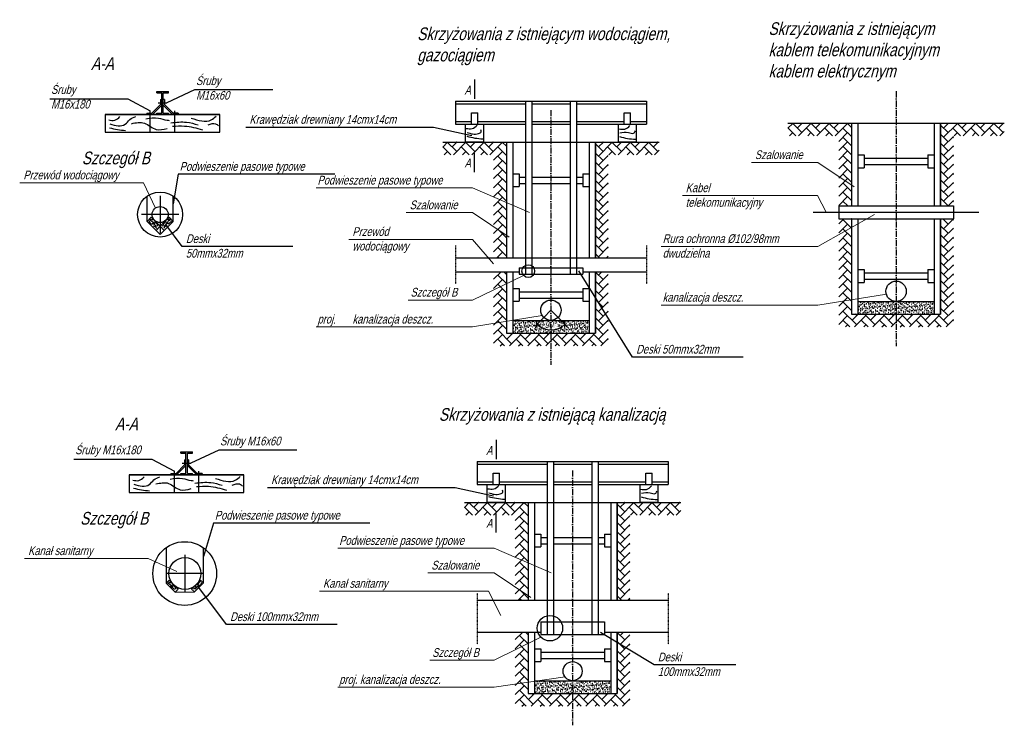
# Model space of a CAD drawing. Header units: millimetres. Extents: x 219013 to 219787, y -101902 to -101348.
import ezdxf

# ---------------------------------------------------------------- set-up
doc = ezdxf.new("R2010")
doc.units = ezdxf.units.MM
doc.linetypes.add('ACAD_ISO10W100', pattern=[18, 12, -3, 0, -3])
doc.layers.add('Przełącze sanitarne', color=22, linetype='Continuous')
doc.layers.add('Wymiarowanie', color=250, linetype='Continuous')
doc.styles.add('GEO-INFO', font='GEO-INFO.SHX', dxfattribs={"width": 0.8, "oblique": 15.000035})

msp = doc.modelspace()

# ---------------------------------------------------------------- hatches: boundary and pattern name
at = {"layer": 'Wymiarowanie'}
h = msp.add_hatch(dxfattribs=at)
h.set_pattern_fill('AR-HBONE', scale=0.05)
h.set_pattern_definition([(45, (-61019.707, -229448.671), (7e-16, 7.1842049), [15.24, -5.08]), (135, (-61016.1147, -229445.079), (7e-16, 7.1842049), [15.24, -5.08])])
h.paths.add_polyline_path([(219656.68, -101494.49), (219666.68, -101494.49), (219666.68, -101429.49), (219616.68, -101429.49), (219616.68, -101439.49), (219656.68, -101439.49)])
h.paths.add_polyline_path([(219736.68, -101494.49), (219746.68, -101494.49), (219746.68, -101439.49), (219786.68, -101439.49), (219786.68, -101429.49), (219736.68, -101429.49)])
h.paths.add_polyline_path([(219746.68, -101504.49), (219736.68, -101504.49), (219736.68, -101579.49), (219666.68, -101579.49), (219666.68, -101504.49), (219656.68, -101504.49), (219656.68, -101589.49), (219746.68, -101589.49)])
h = msp.add_hatch(dxfattribs=at)
h.set_pattern_fill('AR-HBONE', scale=0.05)
h.set_pattern_definition([(45, (-61290.758, -229463.4856), (7e-16, 7.1842049), [15.24, -5.08]), (135, (-61287.166, -229459.8935), (7e-16, 7.1842049), [15.24, -5.08])])
h.paths.add_polyline_path([(219385.63, -101535.15), (219395.63, -101535.15), (219395.63, -101444.31), (219345.63, -101444.31), (219345.63, -101454.31), (219385.63, -101454.31)])
h.paths.add_polyline_path([(219475.63, -101546.15), (219465.63, -101546.15), (219465.63, -101594.31), (219395.63, -101594.31), (219395.63, -101546.15), (219385.63, -101546.15), (219385.63, -101604.31), (219475.63, -101604.31)])
h.paths.add_polyline_path([(219465.63, -101535.15), (219475.63, -101535.15), (219475.63, -101454.31), (219515.63, -101454.31), (219515.63, -101444.31), (219465.63, -101444.31)])
h = msp.add_hatch(dxfattribs=at)
h.set_pattern_fill('AR-SAND', scale=0.05)
h.set_pattern_definition([(37.5, (-61019.7068, -229448.6709), (-0.080001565, 2.447066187), [0, -1.9304, 0, -2.159, 0, -2.06375]), (7.5, (-61019.7068, -229448.671), (2.247616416, 3.584125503), [0, -1.0414, 0, -1.7399, 0, -0.66675]), (327.5, (-61021.269, -229448.6709), (3.954961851, 0.007185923), [0, -0.635, 0, -2.286, 0, -2.9845]), (317.5, (-61021.269, -229448.671), (3.817782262, 1.114646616), [0, -0.3175, 0, -1.4986, 0, -1.7145])])
h.paths.add_polyline_path([(219731.68, -101569.49), (219701.68, -101569.49), (219701.68, -101579.49), (219731.68, -101579.49)])
h.paths.add_polyline_path([(219701.68, -101569.49), (219684.45, -101569.49), (219671.68, -101570.98), (219671.68, -101579.49), (219701.68, -101579.49)])
h.paths.add_polyline_path([(219684.45, -101569.49), (219671.68, -101569.49), (219671.68, -101570.98)], flags=17)
h = msp.add_hatch(dxfattribs=at)
h.set_pattern_fill('AR-SAND', scale=0.05)
h.set_pattern_definition([(37.5, (-61290.758, -229463.4856), (-0.080001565, 2.447066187), [0, -1.9304, 0, -2.159, 0, -2.06375]), (7.5, (-61290.758, -229463.4856), (2.247616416, 3.584125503), [0, -1.0414, 0, -1.7399, 0, -0.66675]), (327.5, (-61292.3202, -229463.4856), (3.954961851, 0.007185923), [0, -0.635, 0, -2.286, 0, -2.9845]), (317.5, (-61292.3202, -229463.4856), (3.817782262, 1.114646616), [0, -0.3175, 0, -1.4986, 0, -1.7145])])
h.paths.add_polyline_path([(219413.4, -101584.31), (219400.63, -101584.31), (219400.63, -101585.79)], flags=17)
edge = h.paths.add_edge_path()
edge.add_arc((219430.63, -101578.65), 8, 225, 270)
edge.add_line((219430.63, -101586.65), (219430.63, -101594.31))
edge.add_line((219430.63, -101594.31), (219400.63, -101594.31))
edge.add_line((219400.63, -101594.31), (219400.63, -101585.79))
edge.add_line((219400.63, -101585.79), (219413.4, -101584.31))
edge.add_line((219413.4, -101584.31), (219424.98, -101584.31))
edge = h.paths.add_edge_path()
edge.add_arc((219430.63, -101578.65), 8, 270, 315)
edge.add_line((219436.29, -101584.31), (219460.63, -101584.31))
edge.add_line((219460.63, -101584.31), (219460.63, -101594.31))
edge.add_line((219460.63, -101594.31), (219430.63, -101594.31))
edge.add_line((219430.63, -101594.31), (219430.63, -101586.65))
h = msp.add_hatch(dxfattribs=at)
h.set_pattern_fill('AR-HBONE', scale=0.05)
h.set_pattern_definition([(45, (-61273.74, -229746.297), (7e-16, 7.1842049), [15.24, -5.08]), (135, (-61270.148, -229742.705), (7e-16, 7.1842049), [15.24, -5.08])])
h.paths.add_polyline_path([(219492.65, -101828.96), (219482.65, -101828.96), (219482.65, -101877.12), (219412.65, -101877.12), (219412.65, -101828.96), (219402.65, -101828.96), (219402.65, -101887.12), (219492.65, -101887.12)])
h.paths.add_polyline_path([(219402.65, -101803.96), (219412.65, -101803.96), (219412.65, -101727.12), (219362.65, -101727.12), (219362.65, -101737.12), (219402.65, -101737.12)])
h.paths.add_polyline_path([(219482.65, -101803.96), (219492.65, -101803.96), (219492.65, -101737.12), (219532.65, -101737.12), (219532.65, -101727.12), (219482.65, -101727.12)])
h = msp.add_hatch(dxfattribs=at)
h.set_pattern_fill('AR-SAND', scale=0.05)
h.set_pattern_definition([(37.5, (-61273.7402, -229746.297), (-0.080001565, 2.447066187), [0, -1.9304, 0, -2.159, 0, -2.06375]), (7.5, (-61273.7402, -229746.297), (2.247616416, 3.584125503), [0, -1.0414, 0, -1.7399, 0, -0.66675]), (327.5, (-61275.3023, -229746.297), (3.954961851, 0.007185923), [0, -0.635, 0, -2.286, 0, -2.9845]), (317.5, (-61275.3023, -229746.297), (3.817782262, 1.114646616), [0, -0.3175, 0, -1.4986, 0, -1.7145])])
h.paths.add_polyline_path([(219430.42, -101867.12), (219417.65, -101867.12), (219417.65, -101868.6)], flags=17)
edge = h.paths.add_edge_path()
edge.add_arc((219447.65, -101861.46), 8, 225, 270)
edge.add_line((219447.65, -101869.46), (219447.65, -101877.12))
edge.add_line((219447.65, -101877.12), (219417.65, -101877.12))
edge.add_line((219417.65, -101877.12), (219417.65, -101868.6))
edge.add_line((219417.65, -101868.6), (219430.42, -101867.12))
edge.add_line((219430.42, -101867.12), (219441.99, -101867.12))
edge = h.paths.add_edge_path()
edge.add_arc((219447.65, -101861.46), 8, 270, 315)
edge.add_line((219453.31, -101867.12), (219477.65, -101867.12))
edge.add_line((219477.65, -101867.12), (219477.65, -101877.12))
edge.add_line((219477.65, -101877.12), (219447.65, -101877.12))
edge.add_line((219447.65, -101877.12), (219447.65, -101869.46))

# ---------------------------------------------------------------- linework, layer by layer
at = {"color": 7}
for p, q in [((219121.03, -101404.6), (219130.23, -101404.6)), ((219121.03, -101405.6), (219121.03, -101404.6)), ((219121.03, -101405.6), (219125.03, -101405.6)), ((219125.03, -101421.6), (219125.03, -101405.6)), ((219126.23, -101421.6), (219126.23, -101405.6)), ((219126.23, -101405.6), (219130.23, -101405.6)), ((219130.23, -101405.6), (219130.23, -101404.6)), ((219124.03, -101414.87), (219117.3, -101421.6)), ((219125.03, -101415.28), (219117.71, -101422.6)), ((219122.26, -101413.6), (219129.01, -101413.6)), ((219124.03, -101410.92), (219124.03, -101414.87)), ((219124.03, -101410.92), (219125.03, -101410.92)), ((219127.23, -101410.92), (219126.23, -101410.92)), ((219126.23, -101415.28), (219133.55, -101422.6)), ((219127.23, -101410.92), (219127.23, -101414.87)), ((219127.23, -101414.87), (219133.97, -101421.6)), ((219080.63, -101422.6), (219170.63, -101422.6)), ((219113.35, -101421.6), (219113.35, -101422.6)), ((219113.35, -101421.6), (219117.3, -101421.6)), ((219116.03, -101437.03), (219116.03, -101419.83)), ((219121.03, -101421.6), (219125.03, -101421.6)), ((219121.03, -101422.6), (219121.03, -101421.6)), ((219126.23, -101421.6), (219130.23, -101421.6)), ((219130.23, -101422.6), (219130.23, -101421.6)), ((219137.91, -101421.6), (219133.97, -101421.6)), ((219135.23, -101437.03), (219135.23, -101419.83)), ((219137.91, -101421.6), (219137.91, -101422.6)), ((219113.47, -101506.59), (219113.47, -101486.84)), ((219134.01, -101506.59), (219134.01, -101486.84)), ((219116.67, -101503.39), (219113.47, -101506.59)), ((219113.47, -101506.59), (219123.74, -101516.86)), ((219123.74, -101510.46), (219120.54, -101513.66)), ((219123.74, -101516.86), (219134.01, -101506.59)), ((219123.74, -101510.46), (219126.94, -101513.66)), ((219134.01, -101506.59), (219130.81, -101503.39)), ((219139.94, -101687.41), (219149.14, -101687.41)), ((219139.94, -101688.41), (219139.94, -101687.41)), ((219139.94, -101688.41), (219143.94, -101688.41)), ((219143.94, -101704.41), (219143.94, -101688.41)), ((219145.14, -101704.41), (219145.14, -101688.41)), ((219145.14, -101688.41), (219149.14, -101688.41)), ((219149.14, -101688.41), (219149.14, -101687.41)), ((219141.16, -101696.41), (219147.91, -101696.41)), ((219142.94, -101693.73), (219142.94, -101697.68)), ((219142.94, -101693.73), (219143.94, -101693.73)), ((219146.14, -101693.73), (219145.14, -101693.73)), ((219146.14, -101693.73), (219146.14, -101697.68)), ((219134.94, -101719.84), (219134.94, -101702.64)), ((219142.94, -101697.68), (219136.2, -101704.41)), ((219143.94, -101698.09), (219136.62, -101705.41)), ((219145.14, -101698.09), (219152.46, -101705.41)), ((219146.14, -101697.68), (219152.87, -101704.41)), ((219154.14, -101719.84), (219154.14, -101702.64)), ((219099.54, -101705.41), (219189.54, -101705.41)), ((219132.26, -101704.41), (219132.26, -101705.41)), ((219132.26, -101704.41), (219136.2, -101704.41)), ((219139.94, -101704.41), (219143.94, -101704.41)), ((219139.94, -101705.41), (219139.94, -101704.41)), ((219145.14, -101704.41), (219149.14, -101704.41)), ((219149.14, -101705.41), (219149.14, -101704.41)), ((219156.82, -101704.41), (219152.87, -101704.41)), ((219156.82, -101704.41), (219156.82, -101705.41))]:
    msp.add_line(p, q, dxfattribs=at)
at = {"color": 7, "ltscale": 5}
for p, q in [((219123.74, -101486.53), (219123.74, -101515.94)), ((219138.45, -101501.23), (219109.04, -101501.23)), ((219143.05, -101768.3), (219143.05, -101797.71)), ((219157.75, -101783), (219128.35, -101783))]:
    msp.add_line(p, q, dxfattribs=at)
at = {"color": 7}
for points in [[(219080.63, -101436.6), (219170.63, -101436.6), (219170.63, -101422.6), (219080.63, -101422.6)], [(219099.54, -101719.41), (219189.54, -101719.41), (219189.54, -101705.41), (219099.54, -101705.41)]]:
    msp.add_lwpolyline(points, close=True, dxfattribs=at)
msp.add_lwpolyline([(219116.67, -101503.39), (219123.74, -101510.46), (219130.81, -101503.39)], dxfattribs=at)
for points in [[(219128.53, -101762.65), (219128.53, -101790.55), (219135.6, -101797.62), (219150.69, -101797.47), (219157.76, -101790.4), (219157.76, -101762.79)], [(219130.8, -101788.29), (219128.53, -101790.55)], [(219155.69, -101783), (219130.69, -101783)], [(219130.8, -101788.29), (219137.87, -101795.36)], [(219148.42, -101795.21), (219155.49, -101788.13)], [(219155.49, -101788.13), (219157.76, -101790.4)], [(219128.53, -101790.55), (219135.6, -101797.62)], [(219137.87, -101795.36), (219135.6, -101797.62)], [(219148.42, -101795.21), (219150.69, -101797.47)], [(219150.69, -101797.47), (219157.76, -101790.4)]]:
    msp.add_lwpolyline(points)
for radius in [17.68, 6.3]:
    msp.add_circle((219123.74, -101501.23), radius, dxfattribs=at)
for centre, radius in [((219143.05, -101783), 25), ((219143.19, -101783), 12.5)]:
    msp.add_circle(centre, radius)
for points in [[(219083.43, -101426.93), (219088.03, -101427.16), (219092.16, -101424.4)], [(219084.12, -101430.14), (219096.3, -101430.37), (219099.97, -101426.7), (219104.56, -101424.17)], [(219112.6, -101426.01), (219122.48, -101425.55), (219129.14, -101427.16), (219130.75, -101427.39)], [(219148.2, -101425.55), (219163.82, -101426.93), (219167.72, -101423.94)], [(219083.89, -101433.12), (219090.32, -101434.5), (219096.52, -101435.19)], [(219101.35, -101429.91), (219111.45, -101429.45), (219120.64, -101434.5), (219129.14, -101433.58)], [(219132.12, -101429.22), (219144.53, -101428.76), (219153.48, -101430.83)], [(219133.5, -101431.98), (219142.92, -101431.75), (219156.93, -101434.73)], [(219161.52, -101430.83), (219167.27, -101429.91), (219169.56, -101431.52)], [(219364.07, -101433.58), (219368.67, -101433.81), (219372.8, -101431.06)], [(219483.98, -101433.92), (219488.58, -101434.15), (219492.71, -101431.39)], [(219364.53, -101439.78), (219370.96, -101441.16), (219377.16, -101441.85)], [(219364.76, -101436.8), (219373.86, -101437.67), (219375.8, -101436.35), (219375.67, -101434.87)], [(219484.44, -101440.11), (219490.87, -101441.49), (219497.08, -101442.18)], [(219484.67, -101437.13), (219491.65, -101436.81), (219495.51, -101437.46), (219496.97, -101435.64)], [(219114.91, -101506.33), (219116.03, -101507.86), (219117.66, -101508.91)], [(219115.49, -101505.51), (219117.32, -101506.36), (219118.34, -101507.55), (219119.5, -101508.2)], [(219116.1, -101505), (219117.32, -101505.11), (219117.73, -101505.55)], [(219117.42, -101507.76), (219119.19, -101509.01), (219120.92, -101510.74)], [(219118.34, -101510), (219120.14, -101510.85), (219120.86, -101512.24)], [(219118.88, -101506.87), (219120.52, -101507.79), (219121.5, -101509.55), (219122.28, -101510.44)], [(219128.6, -101506.87), (219126.97, -101507.79), (219125.99, -101509.55), (219125.21, -101510.44)], [(219130.06, -101507.76), (219128.3, -101509.01), (219126.56, -101510.74)], [(219129.15, -101510), (219127.35, -101510.85), (219126.63, -101512.24)], [(219132, -101505.51), (219130.17, -101506.36), (219129.15, -101507.55), (219127.99, -101508.2)], [(219131.39, -101505), (219130.17, -101505.11), (219129.76, -101505.55)], [(219132.58, -101506.33), (219131.46, -101507.86), (219129.83, -101508.91)], [(219102.34, -101709.74), (219106.93, -101709.97), (219111.07, -101707.21)], [(219103.03, -101712.95), (219115.2, -101713.18), (219118.87, -101709.51), (219123.47, -101706.98)], [(219120.25, -101712.72), (219130.36, -101712.26), (219139.55, -101717.31), (219148.04, -101716.39)], [(219131.51, -101708.82), (219141.38, -101708.36), (219148.04, -101709.97), (219149.65, -101710.2)], [(219151.03, -101712.03), (219163.43, -101711.57), (219172.39, -101713.64)], [(219167.11, -101708.36), (219182.73, -101709.74), (219186.63, -101706.76)], [(219180.43, -101713.64), (219186.17, -101712.72), (219188.47, -101714.33)], [(219102.8, -101715.94), (219109.23, -101717.31), (219115.43, -101718)], [(219152.41, -101714.79), (219161.82, -101714.56), (219175.83, -101717.54)], [(219381.09, -101716.4), (219385.68, -101716.63), (219389.82, -101713.87)], [(219381.78, -101719.61), (219390.88, -101720.49), (219392.82, -101719.16), (219392.68, -101717.68)], [(219501, -101716.73), (219505.6, -101716.96), (219509.73, -101714.2)], [(219501.69, -101719.94), (219508.67, -101719.62), (219512.52, -101720.27), (219513.99, -101718.46)], [(219381.55, -101722.59), (219387.98, -101723.97), (219394.18, -101724.66)], [(219501.46, -101722.92), (219507.89, -101724.3), (219514.09, -101724.99)], [(219155.48, -101789.35), (219153.96, -101790.47), (219152.9, -101792.11)], [(219129.61, -101790.41), (219131.44, -101791.26), (219132.46, -101792.45), (219133.62, -101793.09)], [(219130.22, -101789.9), (219131.44, -101790), (219131.85, -101790.45)], [(219131.55, -101792.65), (219133.31, -101793.91), (219135.05, -101795.64)], [(219133.01, -101791.77), (219134.64, -101792.69), (219135.62, -101794.45), (219136.41, -101795.33)], [(219151.82, -101792.79), (219150.97, -101794.59), (219149.58, -101795.3)], [(219154.06, -101791.87), (219152.8, -101793.64), (219151.07, -101795.37)], [(219156.3, -101789.93), (219155.45, -101791.77), (219154.26, -101792.79), (219153.62, -101793.94)]]:
    msp.add_spline(points, degree=3, dxfattribs=at)
at = {"layer": 'Przełącze sanitarne', "color": 7}
for points in [[(219430.63, -101576.31), (219424.98, -101581.97)], [(219430.63, -101576.31), (219436.29, -101581.97)]]:
    msp.add_lwpolyline(points, dxfattribs=at)
for centre in [(219701.68, -101561.49), (219430.63, -101576.31)]:
    msp.add_circle(centre, 8, dxfattribs=at)
at = {"layer": 'Wymiarowanie', "color": 7}
for points in [[(219370.63, -101395.31), (219370.63, -101410.31)], [(219037.01, -101410.34), (219098.44, -101410.34), (219116.03, -101419.83)], [(219212.24, -101403.4), (219150.82, -101403.4), (219129.01, -101413.6)], [(219355.63, -101412.31), (219505.63, -101412.31)], [(219355.63, -101412.31), (219355.63, -101430.31)], [(219355.63, -101414.31), (219410.63, -101414.31)], [(219410.63, -101412.31), (219410.63, -101548.15)], [(219415.63, -101412.31), (219415.63, -101548.15)], [(219415.63, -101414.31), (219445.63, -101414.31)], [(219445.63, -101412.31), (219445.63, -101548.15)], [(219450.63, -101412.31), (219450.63, -101548.15)], [(219450.63, -101414.31), (219505.63, -101414.31)], [(219505.63, -101412.31), (219505.63, -101430.31)], [(219368.13, -101430.31), (219368.13, -101421.31)], [(219368.13, -101421.31), (219373.13, -101421.31)], [(219373.13, -101430.31), (219373.13, -101421.31)], [(219488.13, -101430.31), (219488.13, -101421.31)], [(219488.13, -101421.31), (219493.13, -101421.31)], [(219493.13, -101430.31), (219493.13, -101421.31)], [(219190.96, -101432.69), (219338.51, -101432.69), (219368.46, -101439.25)], [(219355.63, -101428.31), (219368.13, -101428.31)], [(219355.63, -101430.31), (219410.63, -101430.31)], [(219373.13, -101428.31), (219410.63, -101428.31)], [(219415.63, -101428.31), (219445.63, -101428.31)], [(219415.63, -101430.31), (219445.63, -101430.31)], [(219450.63, -101428.31), (219488.13, -101428.31)], [(219450.63, -101430.31), (219505.63, -101430.31)], [(219493.13, -101428.31), (219505.63, -101428.31)], [(219616.68, -101429.49), (219666.68, -101429.49), (219666.68, -101494.49)], [(219666.68, -101429.49), (219736.68, -101429.49)], [(219666.68, -101429.49), (219666.68, -101494.49)], [(219671.68, -101429.49), (219671.68, -101494.49)], [(219731.68, -101429.49), (219731.68, -101494.49)], [(219736.68, -101494.49), (219736.68, -101429.49), (219786.68, -101429.49)], [(219736.68, -101429.49), (219736.68, -101494.49)], [(219345.63, -101444.31), (219395.63, -101444.31), (219395.63, -101535.15)], [(219395.63, -101444.31), (219465.63, -101444.31)], [(219395.63, -101444.31), (219395.63, -101535.15)], [(219400.63, -101444.31), (219400.63, -101535.15)], [(219460.63, -101444.31), (219460.63, -101535.15)], [(219465.63, -101535.15), (219465.63, -101444.31), (219515.63, -101444.31)], [(219465.63, -101444.31), (219465.63, -101535.15)], [(219370.63, -101468.04), (219370.63, -101453.04)], [(219671.68, -101454.49), (219676.68, -101454.49)], [(219676.68, -101454.49), (219676.68, -101464.49)], [(219726.68, -101454.49), (219731.68, -101454.49)], [(219726.68, -101454.49), (219726.68, -101464.49)], [(219671.68, -101464.49), (219676.68, -101464.49)], [(219676.68, -101456.99), (219726.68, -101456.99)], [(219676.68, -101461.99), (219726.68, -101461.99)], [(219676.68, -101461.99), (219726.68, -101461.99)], [(219726.68, -101464.49), (219731.68, -101464.49)], [(219260.82, -101469.58), (219137.97, -101469.58), (219134.01, -101492.95)], [(219400.63, -101469.31), (219405.63, -101469.31)], [(219405.63, -101469.31), (219405.63, -101479.31)], [(219405.63, -101471.81), (219410.63, -101471.81)], [(219415.63, -101471.81), (219445.63, -101471.81)], [(219450.63, -101471.81), (219455.63, -101471.81)], [(219455.63, -101469.31), (219460.63, -101469.31)], [(219455.63, -101469.31), (219455.63, -101479.31)], [(219400.63, -101479.31), (219405.63, -101479.31)], [(219405.63, -101476.81), (219410.63, -101476.81)], [(219405.63, -101476.81), (219410.63, -101476.81)], [(219415.63, -101476.81), (219445.63, -101476.81)], [(219415.63, -101476.81), (219445.63, -101476.81)], [(219450.63, -101476.81), (219455.63, -101476.81)], [(219450.63, -101476.81), (219455.63, -101476.81)], [(219455.63, -101479.31), (219460.63, -101479.31)], [(219656.68, -101494.49), (219746.68, -101494.49)], [(219656.68, -101494.49), (219656.68, -101504.49)], [(219746.68, -101494.49), (219746.68, -101504.49)], [(219636.68, -101499.49), (219766.68, -101499.49)], [(219228.06, -101526.27), (219141.08, -101526.27), (219128.16, -101509)], [(219656.68, -101504.49), (219746.68, -101504.49)], [(219666.68, -101504.49), (219666.68, -101579.49), (219736.68, -101579.49), (219736.68, -101504.49)], [(219666.68, -101504.49), (219666.68, -101579.49)], [(219671.68, -101504.49), (219671.68, -101579.49)], [(219731.68, -101504.49), (219731.68, -101579.49)], [(219736.68, -101504.49), (219736.68, -101579.49)], [(219355.63, -101535.15), (219505.63, -101535.15)], [(219355.63, -101546.15), (219405.63, -101546.15)], [(219395.63, -101546.15), (219395.63, -101594.31), (219465.63, -101594.31), (219465.63, -101546.15)], [(219395.63, -101546.15), (219395.63, -101594.31)], [(219400.63, -101546.15), (219400.63, -101594.31)], [(219405.63, -101543.15), (219455.63, -101543.15)], [(219405.63, -101543.15), (219405.63, -101548.15)], [(219405.63, -101548.15), (219455.63, -101548.15)], [(219581.66, -101613.05), (219494.67, -101613.05), (219452.54, -101545.43)], [(219455.63, -101543.15), (219455.63, -101548.15)], [(219455.63, -101546.15), (219505.63, -101546.15)], [(219460.63, -101546.15), (219460.63, -101594.31)], [(219465.63, -101546.15), (219465.63, -101594.31)], [(219671.68, -101544.49), (219676.68, -101544.49)], [(219676.68, -101544.49), (219676.68, -101554.49)], [(219676.68, -101546.99), (219726.68, -101546.99)], [(219726.68, -101544.49), (219731.68, -101544.49)], [(219726.68, -101544.49), (219726.68, -101554.49)], [(219671.68, -101554.49), (219676.68, -101554.49)], [(219676.68, -101551.99), (219726.68, -101551.99)], [(219726.68, -101554.49), (219731.68, -101554.49)], [(219400.63, -101559.31), (219405.63, -101559.31)], [(219405.63, -101559.31), (219405.63, -101569.31)], [(219405.63, -101561.81), (219455.63, -101561.81)], [(219455.63, -101559.31), (219460.63, -101559.31)], [(219455.63, -101559.31), (219455.63, -101569.31)], [(219400.63, -101569.31), (219405.63, -101569.31)], [(219405.63, -101566.81), (219455.63, -101566.81)], [(219455.63, -101569.31), (219460.63, -101569.31)], [(219671.68, -101569.49), (219731.68, -101569.49)], [(219666.68, -101579.49), (219736.68, -101579.49)], [(219400.63, -101584.31), (219460.63, -101584.31)], [(219424.98, -101581.97), (219417.9, -101589.04)], [(219419.67, -101589.77), (219419.67, -101584.77)], [(219436.29, -101581.97), (219443.36, -101589.04)], [(219441.59, -101589.77), (219441.59, -101584.77)], [(219395.63, -101594.31), (219465.63, -101594.31)], [(219387.65, -101678.12), (219387.65, -101693.12)], [(219231.15, -101686.21), (219169.72, -101686.21), (219147.91, -101696.41)], [(219055.92, -101693.15), (219117.34, -101693.15), (219134.94, -101702.64)], [(219372.65, -101695.12), (219522.65, -101695.12)], [(219372.65, -101695.12), (219372.65, -101713.12)], [(219427.65, -101695.12), (219427.65, -101830.96)], [(219432.65, -101695.12), (219432.65, -101830.96)], [(219462.65, -101695.12), (219462.65, -101830.96)], [(219467.65, -101695.12), (219467.65, -101830.96)], [(219522.65, -101695.12), (219522.65, -101713.12)], [(219372.65, -101697.12), (219427.65, -101697.12)], [(219385.15, -101713.12), (219385.15, -101704.12)], [(219385.15, -101704.12), (219390.15, -101704.12)], [(219390.15, -101713.12), (219390.15, -101704.12)], [(219432.65, -101697.12), (219462.65, -101697.12)], [(219467.65, -101697.12), (219522.65, -101697.12)], [(219505.15, -101713.12), (219505.15, -101704.12)], [(219505.15, -101704.12), (219510.15, -101704.12)], [(219510.15, -101713.12), (219510.15, -101704.12)], [(219372.65, -101711.12), (219385.15, -101711.12)], [(219390.15, -101711.12), (219427.65, -101711.12)], [(219432.65, -101711.12), (219462.65, -101711.12)], [(219467.65, -101711.12), (219505.15, -101711.12)], [(219510.15, -101711.12), (219522.65, -101711.12)], [(219207.98, -101715.51), (219355.52, -101715.51), (219385.48, -101722.06)], [(219372.65, -101713.12), (219427.65, -101713.12)], [(219432.65, -101713.12), (219462.65, -101713.12)], [(219467.65, -101713.12), (219522.65, -101713.12)], [(219362.65, -101727.12), (219412.65, -101727.12), (219412.65, -101803.96)], [(219412.65, -101727.12), (219482.65, -101727.12)], [(219412.65, -101727.12), (219412.65, -101803.96)], [(219417.65, -101727.12), (219417.65, -101803.96)], [(219477.65, -101727.12), (219477.65, -101803.96)], [(219482.65, -101803.96), (219482.65, -101727.12), (219532.65, -101727.12)], [(219482.65, -101727.12), (219482.65, -101803.96)], [(219387.65, -101750.85), (219387.65, -101735.85)], [(219288.45, -101743.36), (219165.6, -101743.36), (219157.76, -101769.74)], [(219417.65, -101752.12), (219422.65, -101752.12)], [(219422.65, -101752.12), (219422.65, -101762.12)], [(219422.65, -101754.62), (219427.65, -101754.62)], [(219432.65, -101754.62), (219462.65, -101754.62)], [(219467.65, -101754.62), (219472.65, -101754.62)], [(219472.65, -101752.12), (219477.65, -101752.12)], [(219472.65, -101752.12), (219472.65, -101762.12)], [(219417.65, -101762.12), (219422.65, -101762.12)], [(219422.65, -101759.62), (219427.65, -101759.62)], [(219422.65, -101759.62), (219427.65, -101759.62)], [(219432.65, -101759.62), (219462.65, -101759.62)], [(219432.65, -101759.62), (219462.65, -101759.62)], [(219467.65, -101759.62), (219472.65, -101759.62)], [(219467.65, -101759.62), (219472.65, -101759.62)], [(219472.65, -101762.12), (219477.65, -101762.12)], [(219262.73, -101822.99), (219175.75, -101822.99), (219154.22, -101793.93)], [(219372.65, -101803.96), (219522.65, -101803.96)], [(219422.65, -101820.96), (219472.65, -101820.96)], [(219422.65, -101820.96), (219422.65, -101830.96)], [(219472.65, -101820.96), (219472.65, -101830.96)], [(219372.65, -101828.96), (219422.65, -101828.96)], [(219412.65, -101828.96), (219412.65, -101877.12), (219482.65, -101877.12), (219482.65, -101828.96)], [(219412.65, -101828.96), (219412.65, -101877.12)], [(219417.65, -101828.96), (219417.65, -101877.12)], [(219422.65, -101830.96), (219472.65, -101830.96)], [(219575.8, -101854.66), (219511.69, -101854.66), (219469.56, -101829.32)], [(219472.65, -101828.96), (219522.65, -101828.96)], [(219477.65, -101828.96), (219477.65, -101877.12)], [(219482.65, -101828.96), (219482.65, -101877.12)], [(219417.65, -101842.12), (219422.65, -101842.12)], [(219422.65, -101842.12), (219422.65, -101852.12)], [(219472.65, -101842.12), (219477.65, -101842.12)], [(219472.65, -101842.12), (219472.65, -101852.12)], [(219422.65, -101844.62), (219472.65, -101844.62)], [(219422.65, -101849.62), (219472.65, -101849.62)], [(219417.65, -101852.12), (219422.65, -101852.12)], [(219472.65, -101852.12), (219477.65, -101852.12)], [(219417.65, -101867.12), (219477.65, -101867.12)], [(219412.65, -101877.12), (219482.65, -101877.12)]]:
    msp.add_lwpolyline(points, dxfattribs=at)
at = {"layer": 'Wymiarowanie', "color": 7, "linetype": 'ACAD_ISO10W100', "ltscale": 0.4}
for points in [[(219701.68, -101404.49), (219701.68, -101604.49)], [(219430.63, -101419.31), (219430.63, -101619.31)], [(219447.65, -101702.12), (219447.65, -101902.12)]]:
    msp.add_lwpolyline(points, dxfattribs=at)
at = {"layer": 'Wymiarowanie', "color": 7}
for points in [[(219363.63, -101444.31), (219363.63, -101430.31), (219377.63, -101430.31), (219377.63, -101444.31)], [(219483.63, -101444.31), (219483.63, -101430.31), (219497.63, -101430.31), (219497.63, -101444.31)], [(219380.65, -101727.12), (219380.65, -101713.12), (219394.65, -101713.12), (219394.65, -101727.12)], [(219500.65, -101727.12), (219500.65, -101713.12), (219514.65, -101713.12), (219514.65, -101727.12)]]:
    msp.add_lwpolyline(points, close=True, dxfattribs=at)
at = {"layer": 'Wymiarowanie', "color": 7, "lineweight": 18}
for points in [[(219588.12, -101460.37), (219640.12, -101460.37), (219668.8, -101479.58)], [(219013.44, -101476.3), (219110.71, -101476.3), (219120.03, -101496.14)], [(219246.22, -101480.38), (219369.07, -101480.38), (219413.81, -101499.59)], [(219533.97, -101486.36), (219640.08, -101486.36), (219646.83, -101499.49)], [(219317.07, -101499.75), (219369.07, -101499.75), (219397.75, -101518.96)], [(219517.27, -101526.25), (219640.12, -101526.25), (219684.86, -101501.28)], [(219271.81, -101520.7), (219369.07, -101520.7), (219385.51, -101539.91)], [(219318.43, -101568.32), (219369.07, -101568.32), (219409.2, -101549.09)], [(219517.27, -101572.29), (219640.12, -101572.29), (219694.04, -101563.86)], [(219246.22, -101589.45), (219369.07, -101589.45), (219423.82, -101580.51)], [(219263.24, -101763.19), (219386.09, -101763.19), (219430.82, -101782.4)], [(219017.16, -101771.19), (219114.42, -101771.19), (219136.91, -101781.43)], [(219334.09, -101782.56), (219386.09, -101782.56), (219414.76, -101801.77)], [(219248.76, -101796.85), (219381.49, -101796.85), (219391.23, -101816.06)], [(219335.45, -101851.13), (219386.09, -101851.13), (219422.76, -101832.96)], [(219263.24, -101872.26), (219386.09, -101872.26), (219441.71, -101864.2)]]:
    msp.add_lwpolyline(points, dxfattribs=at)
at = {"layer": 'Wymiarowanie', "color": 7, "linetype": 'ACAD_ISO10W100', "ltscale": 0.01}
for points in [[(219355.63, -101525.65), (219355.63, -101555.65)], [(219505.63, -101525.65), (219505.63, -101555.65)], [(219372.65, -101798.46), (219372.65, -101838.46)], [(219522.65, -101798.46), (219522.65, -101838.46)]]:
    msp.add_lwpolyline(points, dxfattribs=at)
at = {"layer": 'Wymiarowanie', "color": 7}
for centre, radius in [((219412.82, -101545.65), 5), ((219429.84, -101825.91), 10), ((219447.65, -101859.62), 7.5)]:
    msp.add_circle(centre, radius, dxfattribs=at)
msp.add_arc((219430.63, -101576.31), 15.5, 225, 315, dxfattribs=at)

# ---------------------------------------------------------------- texts
at = {"layer": 'Wymiarowanie', "color": 7, "attachment_point": 1, "style": 'GEO-INFO'}
for s, width, insert, char_height in [('Skrzyżowania z istniejącym \\Pkablem telekomunikacyjnym\\Pkablem elektrycznym', 175.2249, (219601.53, -101350.31), 10), ('Skrzyżowania z istniejącym wodociągiem, gazociągiem', 212.6276, (219325.66, -101354.36), 10), ('A-A', 0.2489, (219069.44, -101377.75), 10), ('Śruby M16x60', 1.2737, (219151.93, -101392.75), 6.875), ('Śruby M16x180', 1.2737, (219038.12, -101399.69), 6.875), ('A', 1.2737, (219362.79, -101400.16), 6.88), ('Krawędziak drewniany 14cmx14cm', 122.8411, (219193.86, -101423.15), 6.875), ('Szczegół B', 79.5643, (219062.18, -101451.83), 10), ('Szalowanie', 0.4577, (219590.77, -101450.82), 6.875), ('Podwieszenie pasowe typowe', 131.8507, (219139.08, -101460.04), 6.875), ('A', 1.2737, (219362.79, -101457.39), 6.88), ('Przewód wodociągowy', 107.2135, (219016.34, -101466.75), 6.875), ('Podwieszenie pasowe typowe', 126.9232, (219247.33, -101470.83), 6.875), ('Kabel telekomunikacyjny', 1.0415, (219536.47, -101476.81), 6.875), ('Szalowanie', 0.4577, (219319.72, -101490.2), 6.875), ('Przewód wodociągowy', 1.2737, (219274.71, -101511.15), 6.875), ('Deski 50mmx32mm', 1.2737, (219143.98, -101516.72), 6.875), ('Rura ochronna %%C102/98mm\\Pdwudzielna', 143.5641, (219518.38, -101516.7), 6.875), ('Szczegół B', 65.9574, (219320.36, -101558.77), 6.875), ('{\\Q15.00004;kanalizacja deszcz.}', 238.5613, (219518.38, -101562.75), 6.875), ('{\\Q15.00004;proj.^Ikanalizacja deszcz.}', 139.1812, (219247.33, -101579.91), 6.875), ('90%%D', 0.165, (219425.73, -101585.15), 5), ('Deski 50mmx32mm', 90.5833, (219497.57, -101603.5), 6.875), ('Skrzyżowania z istniejącą kanalizacją', 216.5702, (219342.68, -101653.13), 10), ('A-A', 0.2489, (219088.35, -101660.56), 10), ('Śruby M16x180', 84.5432, (219057.03, -101682.5), 6.875), ('Śruby M16x60', 90.863, (219170.83, -101675.56), 6.875), ('A', 1.2737, (219379.81, -101682.97), 6.88), ('Krawędziak drewniany 14cmx14cm', 150.8934, (219210.88, -101705.96), 6.875), ('Szczegół B', 75.817, (219060.92, -101734.64), 10), ('Podwieszenie pasowe typowe', 123.9478, (219166.71, -101733.81), 6.875), ('A', 1.2737, (219379.81, -101740.2), 6.88), ('Podwieszenie pasowe typowe', 139.2632, (219264.35, -101753.64), 6.875), ('Kanał sanitarny', 107.1452, (219020.06, -101761.65), 6.875), ('Szalowanie', 0.4577, (219336.74, -101773.02), 6.875), ('Kanał sanitarny', 137.026, (219251.66, -101787.3), 6.875), ('Deski 100mmx32mm', 93.7698, (219178.65, -101813.44), 6.875), ('Szczegół B', 58.1369, (219337.38, -101841.58), 6.875), ('Deski 100mmx32mm', 59.9743, (219514.59, -101845.11), 6.875), ('proj. kanalizacja deszcz.', 115.7179, (219264.35, -101862.72), 6.875)]:
    msp.add_mtext_dynamic_manual_height_columns(s, width=width, gutter_width=12.5, heights=[0], dxfattribs=dict(at, insert=insert, char_height=char_height))

doc.saveas('drawing.dxf')
